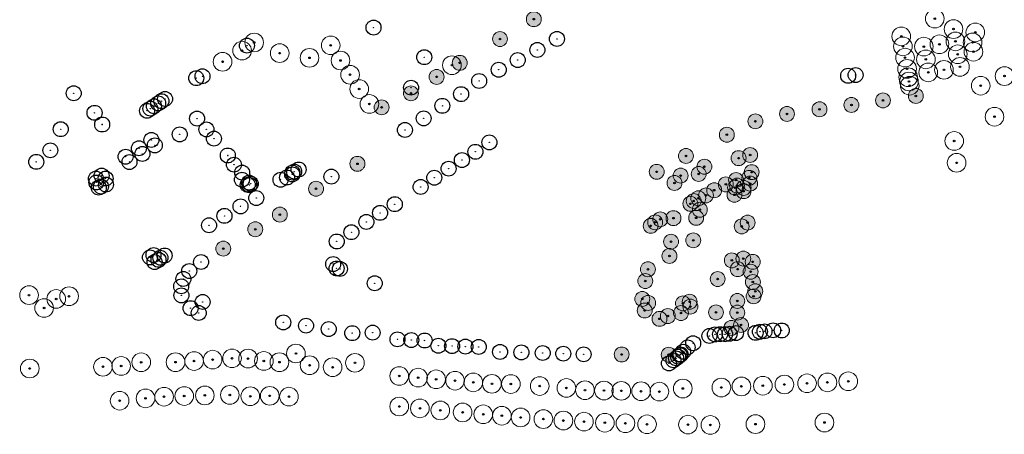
# Model space of a CAD drawing. Header units: metres. Extents: x 90594 to 181825, y 464363 to 930467.
# Tile 9 of 12: x 92001 to 92528, y 464363 to 464586. Entities that reach past the tile are written whole.
import ezdxf

# ---------------------------------------------------------------- set-up
doc = ezdxf.new("R2010")
doc.units = ezdxf.units.M
for name, color, linetype in [('00 bomen', 2, 'Continuous'), ('96.3 Toekomstige bomen', 6, 'Continuous'), ('97.2 Huidige bomen', 1, 'Continuous'), ('_g_bomen_kroon', 10, 'Continuous'), ('_g_bomen_stam', 10, 'Continuous')]:
    doc.layers.add(name, color=color, linetype=linetype)
doc.layers.add('96.3 toekomstige bomen H', color=70, linetype='Continuous', transparency=0.7)

# ---------------------------------------------------------------- blocks, each defined once
blk = doc.blocks.new('*U160')
at = {"layer": '_g_bomen_stam'}
h = blk.add_hatch(color=0, dxfattribs=at)
edge = h.paths.add_edge_path()
edge.add_arc((0, 0), 102, 0, 360)
at = {"layer": '_g_bomen_kroon', "color": 0}
blk.add_circle((0, 0), 4000, dxfattribs=at)
at = {"layer": '_g_bomen_stam', "color": 0}
blk.add_circle((0, 0), 102, dxfattribs=at)
blk = doc.blocks.new('bomen')
at = {"layer": '00 bomen', "color": 0, "lineweight": 9, "ltscale": 0.2}
blk.add_circle((90971.25, 465182.2), 5, dxfattribs=at)
at = {"layer": '00 bomen', "color": 0}
blk.add_circle((90971.25, 465182.2), 0.421, dxfattribs=at)
blk = doc.blocks.new('design bomen')
at = {"layer": '96.3 toekomstige bomen H', "ltscale": 5}
h = blk.add_hatch(color=256, dxfattribs=at)
h.dxf.hatch_style = 1
edge = h.paths.add_edge_path()
edge.add_arc((90971.25, 465182.2), 4, 0, 360)
at = {"layer": '00 bomen', "color": 0, "lineweight": 9, "ltscale": 0.2}
blk.add_circle((90971.25, 465182.2), 4, dxfattribs=at)
at = {"layer": '00 bomen', "color": 0}
blk.add_circle((90971.25, 465182.2), 0.421, dxfattribs=at)

msp = doc.modelspace()

# ---------------------------------------------------------------- block references
at = {"layer": '96.3 Toekomstige bomen', "ltscale": 20}
for p in [(1305.18, -596.14), (1287.06, -606.79), (1265.51, -619.55), (1253.09, -627.07), (1239.35, -635.89), (1492.25, -639.71), (1509.85, -637.29), (1223.65, -643.41), (1458.24, -644.45), (1475.35, -642.12), (1423.89, -650.9), (1440.83, -646.92), (1408.6, -658.11), (1386.68, -669.48), (1414.87, -670.64), (1421.07, -668.96), (1210.7, -673.68), (1396.59, -675.24), (1371.02, -677.97), (1383.83, -679.99), (1393.52, -679.12), (1413.52, -682.35), (1420.67, -681.18), (1421.9, -678.15), (1188.52, -687.07), (1380.54, -683.94), (1401.81, -687.84), (1408.05, -684.72), (1412.97, -686.44), (1414.03, -685.37), (1417.6, -686.6), (1421.08, -684.31), (1393.29, -692.14), (1397.42, -690.61), (1412.68, -690.29), (1417.52, -688.37), (1389.06, -695.12), (1390.83, -693.63), (1394.13, -698.32), (1169.12, -700.92), (1372.93, -703.44), (1380.01, -702.81), (1392.16, -702.63), (1155.96, -708.76), (1367.78, -706.95), (1370.19, -705.05), (1416.53, -707.25), (1419.75, -705.19), (1138.8, -719.15), (1378.69, -715.45), (1390.59, -714.72), (1377.85, -723.09), (1417.42, -724.51), (1366.3, -730.21), (1411.25, -725.47), (1414.41, -730.18), (1422.44, -726.24), (1403.67, -735.47), (1421.31, -731.54), (1364.91, -736.56), (1422.54, -737.08), (1363.27, -746.15), (1422.9, -744.75), (1423.82, -742), (1366.44, -748.28), (1385.08, -748.54), (1388.67, -747.66), (1389.07, -750.22), (1414.21, -747.22), (1364.59, -752.34), (1372.53, -756.82), (1376.98, -755.33), (1384, -753.72), (1402.79, -753.36), (1414.17, -753.48), (1411.05, -761.66), (1416.19, -760.1), (1352.24, -775.92), (1377.46, -776.07)]:
    msp.add_blockref('design bomen', p, dxfattribs=at)
at = {"layer": '97.2 Huidige bomen', "rotation": 0.07701555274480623}
for p in [(2145.37, -717.71), (2155.4, -723.31), (1780.73, -730.5), (1821.75, -732.02), (2127.4, -727.21), (2147.86, -731.45), (2156.43, -729.91), (1774.26, -734.84), (1794.4, -736.2), (2128.29, -732.56), (2139.5, -732.72), (2157.67, -736.84), (1763.8, -740.84), (1810.37, -738.72), (1826.99, -740.16), (2129.43, -738.61), (2140.59, -739.56), (1832.12, -747.79), (2130.52, -744.64), (2141.85, -746.52), (2150.29, -745.17), (2158.84, -743.57), (2131.09, -749.12), (2131.53, -751.41), (1837, -755.45), (2131.92, -753.65), (1842.48, -763.46)]:
    msp.add_blockref('bomen', p, dxfattribs=at)
at = {"layer": '97.2 Huidige bomen', "xscale": 0.001, "yscale": 0.001, "zscale": 0.001}
for p in [(92190.56, 464581.57), (92288.81, 464575.5), (92122.73, 464571.91), (92278.33, 464569.59), (92217.74, 464565.68), (92267.82, 464564.13), (92257.64, 464558.94), (92095.59, 464554.44), (92098.93, 464555.44), (92247.15, 464552.91), (92444.84, 464555.71), (92448.84, 464556.11), (92029.93, 464546.34), (92076.94, 464542.11), (92078.87, 464543.3), (92237.49, 464545.88), (92069.24, 464536.94), (92071.02, 464538.13), (92072.93, 464539.39), (92075.2, 464540.9), (92227.43, 464539.61), (92041.1, 464535.85), (92096.05, 464532.78), (92217.42, 464532.88)]:
    msp.add_blockref('*U160', p, dxfattribs=at)
at = {"layer": '97.2 Huidige bomen', "ltscale": 5, "rotation": 0.07701555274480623}
for p in [(2167.08, -725.06), (2165.61, -730.47), (2166.08, -735.44), (1886.67, -742.67), (2182.72, -748.52), (2169.95, -753.66), (2177.36, -770.3), (2155.76, -783.3), (2157.06, -795), (1660.13, -865.95), (1674.68, -867.99), (1681.58, -866.54), (1668.2, -872.85), (1758.49, -900.55), (1768.87, -899.84), (1777.47, -899.97), (1803.09, -897.25), (1660.5, -905.29), (1699.73, -904.36), (1709.47, -903.93), (1720.21, -901.95), (1738.61, -901.92), (1748.54, -901.3), (1785.93, -901.25), (1794.28, -901.92), (1810.42, -903.54), (1822.77, -904.62), (1834.74, -902.24), (1858.46, -909.31), (1868.59, -910.2), (1878.21, -911.07), (1888.35, -911.83), (1898.12, -912.72), (1908.09, -913.52), (1918.26, -913.61), (1933.7, -914.69), (1947.99, -915.71), (2010.37, -916.04), (2031.02, -915.5), (2041.77, -914.91), (2053.26, -914.52), (2064.78, -913.88), (2076.92, -913.23), (2087.85, -912.73), (2099.01, -912.16), (1722.54, -921.3), (1732.47, -920.42), (1743.26, -920.05), (1754.31, -919.72), (1767.7, -919.46), (1778.66, -920.16), (1789.08, -919.96), (1799.36, -920.38), (1957.97, -916.93), (1968.14, -917.11), (1977.42, -917.27), (1988.02, -917.48), (1997.82, -917.68), (1708.67, -922.56), (1858.45, -925.67), (1869.52, -926.68), (1880.46, -927.78), (1892.4, -928.84), (1903.46, -929.85), (1913.44, -930.62), (1923.49, -931.54), (1935.67, -932.41), (1946.4, -933.2), (1957.42, -933.77), (1968.61, -934.37), (1979.63, -934.67), (1991.19, -935.22), (2013.15, -935.37), (2025.12, -935.58), (2049.3, -935.12), (2086.26, -934.27)]:
    msp.add_blockref('bomen', p, dxfattribs=at)
at = {"layer": '97.2 Huidige bomen', "ltscale": 5, "xscale": 0.001, "yscale": 0.001, "zscale": 0.001}
for p in [(92210.68, 464549.34), (92022.97, 464527.08), (92045.18, 464529.59), (92101.05, 464526.97), (92207.37, 464526.66), (92071.57, 464521.33), (92086.74, 464524.29), (92105.06, 464522.03), (92017.42, 464515.74), (92064.87, 464516.85), (92073.4, 464518.41), (92245.16, 464514.96), (92252.62, 464519.98), (92057.73, 464512.33), (92066.74, 464513.81), (92112.5, 464512.99), (92237.89, 464510.5), (92009.87, 464509.57), (92059.82, 464509.46), (92115.76, 464508.06), (92150.44, 464505.46), (92230.78, 464505.91), (92041.82, 464500.6), (92044.86, 464502.2), (92047.04, 464500.63), (92120.06, 464499.97), (92120.17, 464503.81), (92140.73, 464499.97), (92144.23, 464501.17), (92146.99, 464502.82), (92147.13, 464503.81), (92148.05, 464504.35), (92167.97, 464501.64), (92223.12, 464501.05), (92042.06, 464498.51), (92043.39, 464495.76), (92044.53, 464496.33), (92047.23, 464497.41), (92123.18, 464497.26), (92123.82, 464498.44), (92124.11, 464497.12), (92124.79, 464497.8), (92215.79, 464496.12), (92127.72, 464490.15), (92119.3, 464485.69), (92201.95, 464486.86), (92110.7, 464480.61), (92194.09, 464482.22), (92102.43, 464475.56), (92186.76, 464477.35), (92178.69, 464471.85), (92170.87, 464466.88), (92070.78, 464458.35), (92072.69, 464459.59), (92075.37, 464457.02), (92076.37, 464458.13), (92078.62, 464459.35), (92073.24, 464455.83), (92098.19, 464455.86), (92168.94, 464454.78), (92170.77, 464452.4), (92172.56, 464452.18), (92088.7, 464446.8), (92091.81, 464451.03), (92087.51, 464442.83), (92191.23, 464444.48), (92087.65, 464437.98), (92092.54, 464431.11), (92098.98, 464434.44), (92096.93, 464428.54), (92142.17, 464423.46), (92154.4, 464421.74), (92166.55, 464419.88), (92179.19, 464417.72), (92190.09, 464418.01), (92370.49, 464416.22), (92373.48, 464417.03), (92376.19, 464417.13), (92378.89, 464417.15), (92381.31, 464417.38), (92384.73, 464417.74), (92395.22, 464417.9), (92397.55, 464418.48), (92400.03, 464418.69), (92404.64, 464419.23), (92409.27, 464419.16), (92203.4, 464414.42), (92210.76, 464414.03), (92217.93, 464413.78), (92225.33, 464410.97), (92232.65, 464410.76), (92239.79, 464410.53), (92246.93, 464410.35), (92358.86, 464410.13), (92361.79, 464412.32), (92258.37, 464407.68), (92269.79, 464407.37), (92281.22, 464407.08), (92292.21, 464406.73), (92303.14, 464406.36), (92352.67, 464404.23), (92353.75, 464405.14), (92354.53, 464406.02), (92355.06, 464406.28), (92356.46, 464407.77), (92348.81, 464401.5), (92351.26, 464403.16)]:
    msp.add_blockref('*U160', p, dxfattribs=at)

doc.saveas('drawing.dxf')
